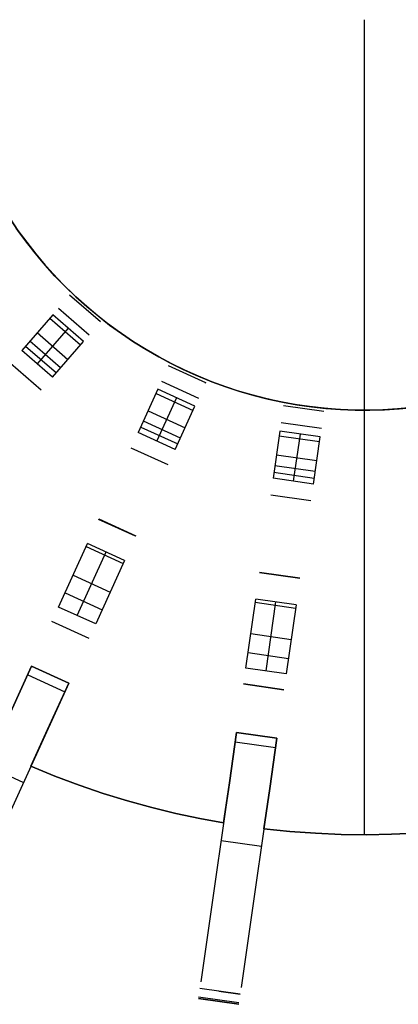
# Model space of a CAD drawing. Header units: millimetres. Extents: x 453 to 1057, y -213 to 387.
# Tile 4 of 17: x 653 to 765, y -213 to 77. Entities that reach past the tile are written whole.
import ezdxf

# ---------------------------------------------------------------- set-up
doc = ezdxf.new("R2010")
doc.units = ezdxf.units.MM

msp = doc.modelspace()

# ---------------------------------------------------------------- linework, layer by layer
at = {"extrusion": (-4e-05, 5.75113e-06, 1)}
msp.add_lwpolyline([(880.02, 87.01), (879.95, 82.68), (879.72, 78.36), (879.35, 74.05), (878.83, 69.75), (878.16, 65.48), (877.34, 61.23), (876.37, 57.01), (875.26, 52.83), (874.01, 48.69), (872.61, 44.59), (871.07, 40.55), (869.39, 36.56), (867.58, 32.63), (865.63, 28.77), (863.55, 24.98), (861.33, 21.26), (858.99, 17.62), (856.53, 14.06), (853.95, 10.59), (851.24, 7.21), (848.42, 3.93), (845.49, 0.75), (842.45, -2.33), (839.31, -5.3), (836.06, -8.17), (832.72, -10.91), (829.28, -13.54), (825.76, -16.05), (822.15, -18.44), (818.46, -20.7), (814.69, -22.83), (810.85, -24.83), (806.95, -26.7), (802.98, -28.42), (798.96, -30.02), (794.88, -31.47), (790.76, -32.77), (786.59, -33.94), (782.39, -34.96), (778.15, -35.83), (773.88, -36.56), (769.59, -37.14), (765.29, -37.57), (760.97, -37.85), (756.65, -37.98), (752.32, -37.96), (748, -37.79), (743.68, -37.48), (739.38, -37.01), (735.1, -36.39), (730.84, -35.63), (726.61, -34.72), (722.41, -33.66), (718.25, -32.46), (714.14, -31.12), (710.08, -29.63), (706.07, -28.01), (702.11, -26.24), (698.23, -24.34), (694.41, -22.31), (690.66, -20.15), (686.99, -17.86), (683.4, -15.44), (679.9, -12.9), (676.48, -10.24), (673.17, -7.46), (669.95, -4.57), (666.83, -1.57), (663.81, 1.53), (660.91, 4.74), (658.12, 8.05), (655.44, 11.45), (652.89, 14.94), (650.46, 18.52), (648.15, 22.18), (645.97, 25.92), (643.92, 29.73), (642, 33.61), (640.22, 37.55), (638.58, 41.56), (637.08, 45.61), (635.71, 49.72), (634.5, 53.87), (633.42, 58.06), (632.49, 62.29), (631.71, 66.55), (631.08, 70.83), (630.59, 75.13), (630.25, 79.44), (630.07, 83.76), (630.03, 88.09), (630.14, 92.42), (630.4, 96.73), (630.81, 101.04), (631.37, 105.33), (632.08, 109.6), (632.94, 113.84), (633.94, 118.05), (635.09, 122.22)], dxfattribs=at)
at = {"extrusion": (4e-05, -5.75113e-06, 1)}
msp.add_lwpolyline([(635.1, 122.22), (633.95, 118.05), (632.95, 113.84), (632.1, 109.6), (631.39, 105.33), (630.83, 101.04), (630.42, 96.73), (630.15, 92.41), (630.04, 88.09), (630.08, 83.76), (630.27, 79.44), (630.6, 75.12), (631.09, 70.82), (631.72, 66.54), (632.5, 62.29), (633.43, 58.06), (634.51, 53.87), (635.73, 49.72), (637.09, 45.61), (638.59, 41.55), (640.24, 37.55), (642.02, 33.61), (643.93, 29.73), (645.98, 25.92), (648.16, 22.18), (650.47, 18.52), (652.9, 14.94), (655.46, 11.45), (658.13, 8.05), (660.92, 4.74), (663.83, 1.53), (666.84, -1.57), (669.96, -4.57), (673.18, -7.46), (676.5, -10.24), (679.91, -12.9), (683.41, -15.44), (687, -17.86), (690.67, -20.15), (694.42, -22.31), (698.24, -24.35), (702.13, -26.24), (706.08, -28.01), (710.09, -29.63), (714.15, -31.12), (718.27, -32.46), (722.42, -33.66), (726.62, -34.72), (730.85, -35.63), (735.11, -36.4), (739.39, -37.01), (743.69, -37.48), (748.01, -37.8), (752.33, -37.96), (756.66, -37.98), (760.98, -37.85), (765.3, -37.57), (769.61, -37.14), (773.9, -36.56), (778.16, -35.84), (782.4, -34.96), (786.6, -33.94), (790.77, -32.78), (794.9, -31.47), (798.97, -30.02), (803, -28.43), (806.96, -26.7), (810.87, -24.83), (814.71, -22.83), (818.47, -20.7), (822.16, -18.44), (825.77, -16.06), (829.3, -13.55), (832.73, -10.92), (836.07, -8.17), (839.32, -5.31), (842.46, -2.33), (845.5, 0.75), (848.43, 3.93), (851.25, 7.21), (853.96, 10.59), (856.54, 14.06), (859.01, 17.62), (861.35, 21.26), (863.56, 24.98), (865.64, 28.77), (867.59, 32.63), (869.41, 36.56), (871.08, 40.55), (872.62, 44.59), (874.02, 48.69), (875.27, 52.83), (876.38, 57.01), (877.35, 61.23), (878.17, 65.48), (878.84, 69.75), (879.36, 74.05), (879.74, 78.36), (879.96, 82.68), (880.04, 87.01)], dxfattribs=at)
for points in [[(755.03, -162.99), (755.03, 77.01)], [(755.03, -162.99), (755.03, 77.01)], [(769.1, -37.2), (764.78, -37.61), (760.45, -37.88), (756.11, -37.99), (751.78, -37.95), (747.44, -37.76), (743.12, -37.42), (738.8, -36.94), (734.51, -36.3), (730.24, -35.51), (726.01, -34.58), (721.81, -33.5), (717.64, -32.27), (713.53, -30.9), (709.46, -29.39), (705.45, -27.74), (701.49, -25.95), (697.61, -24.02), (693.79, -21.96), (690.04, -19.77), (686.37, -17.45), (682.79, -15.01), (679.29, -12.44), (675.89, -9.75), (672.58, -6.94), (669.37, -4.02), (666.26, -1), (663.26, 2.14), (660.37, 5.37), (657.59, 8.71), (654.93, 12.14), (652.39, 15.66)], [(677.18, -12), (668.11, -4.14)], [(668.11, -4.14), (668.37, -4.37)], [(664.86, -7.89), (673.93, -15.75)], [(663.16, -9.86), (653.99, -20.44)], [(662.25, -10.9), (671.32, -18.76)], [(672.22, -17.72), (663.16, -9.86)], [(667.69, -13.79), (658.52, -24.37)], [(658.57, -15.15), (667.64, -23.01)], [(655.15, -19.1), (664.22, -26.96)], [(655.15, -19.1), (664.22, -26.96)], [(665.46, -25.52), (656.4, -17.66)], [(663.06, -28.3), (672.22, -17.72)], [(663.06, -28.3), (653.99, -20.44)], [(659.76, -32.1), (650.69, -24.25)], [(708.23, -29.92), (697.31, -24.94)], [(694.17, -31.82), (688.35, -44.56)], [(705.08, -36.8), (694.17, -31.82)], [(695.25, -29.45), (706.16, -34.44)], [(708.03, -29.83), (708.23, -29.92)], [(693.59, -33.07), (704.51, -38.06)], [(699.63, -34.31), (693.81, -47.05)], [(699.27, -49.54), (705.08, -36.8)], [(743.06, -38.37), (731.19, -36.67)], [(691.26, -38.19), (702.17, -43.17)], [(755.03, -162.99), (755.03, -37.99)], [(755.03, -162.99), (755.03, -37.99)], [(689.09, -42.94), (700, -47.93)], [(700.8, -46.19), (689.88, -41.21)], [(730.48, -41.58), (742.36, -43.28)], [(699.27, -49.54), (688.35, -44.56)], [(730.11, -44.15), (728.12, -58.01)], [(729.91, -45.52), (741.79, -47.23)], [(741.99, -45.86), (730.11, -44.15)], [(736.05, -45.01), (734.06, -58.87)], [(740, -59.72), (741.99, -45.86)], [(697.17, -54.12), (686.26, -49.14)], [(729.11, -51.08), (740.99, -52.79)], [(740.52, -56.08), (728.64, -54.37)], [(728.37, -56.26), (740.25, -57.97)], [(740, -59.72), (728.12, -58.01)], [(739.28, -64.7), (727.4, -63)], [(687.59, -75.11), (676.68, -70.12)], [(676.75, -69.96), (687.66, -74.95)], [(664.89, -95.94), (673.42, -77.24)], [(673.01, -78.15), (683.93, -83.13)], [(684.34, -82.22), (673.42, -77.24)], [(670.34, -98.43), (678.88, -79.73)], [(684.34, -82.22), (675.8, -100.92)], [(669.16, -86.59), (680.07, -91.57)], [(736, -87.54), (724.12, -85.83)], [(724.14, -85.66), (736.02, -87.37)], [(666.81, -91.73), (677.72, -96.72)], [(720.08, -113.92), (723, -93.58)], [(722.86, -94.56), (734.74, -96.27)], [(734.88, -95.28), (723, -93.58)], [(726.02, -114.78), (728.94, -94.43)], [(734.88, -95.28), (731.96, -115.63)], [(675.8, -100.92), (664.89, -95.94)], [(673.84, -105.22), (662.92, -100.24)], [(721.54, -103.75), (733.42, -105.46)], [(720.74, -109.35), (732.61, -111.06)], [(656.93, -113.35), (626.13, -180.81)], [(650.7, -126.99), (656.93, -113.35)], [(656.93, -113.35), (650.7, -126.99)], [(650.7, -126.99), (656.93, -113.35)], [(656.93, -113.35), (650.7, -126.99)], [(655.77, -115.89), (666.69, -120.88)], [(667.85, -118.33), (656.93, -113.35)], [(667.85, -118.33), (656.93, -113.35)], [(667.85, -118.33), (656.93, -113.35)], [(667.85, -118.33), (656.93, -113.35)], [(667.85, -118.33), (656.93, -113.35)], [(667.85, -118.33), (656.93, -113.35)], [(656.93, -113.35), (667.85, -118.33)], [(656.93, -113.35), (667.85, -118.33)], [(656.93, -113.35), (667.85, -118.33)], [(731.96, -115.63), (720.08, -113.92)], [(667.85, -118.33), (637.04, -185.79)], [(667.85, -118.33), (661.62, -131.98)], [(661.62, -131.98), (667.85, -118.33)], [(667.85, -118.33), (661.62, -131.98)], [(661.62, -131.98), (667.85, -118.33)], [(731.28, -120.31), (719.41, -118.6)], [(719.41, -118.6), (731.28, -120.31)], [(661.62, -131.98), (656.66, -142.83)], [(656.66, -142.83), (661.62, -131.98)], [(661.62, -131.98), (656.66, -142.83)], [(656.66, -142.83), (661.62, -131.98)], [(717.35, -132.87), (706.8, -206.28)], [(715.22, -147.72), (717.35, -132.87)], [(717.35, -132.87), (715.22, -147.72)], [(715.22, -147.72), (717.35, -132.87)], [(717.35, -132.87), (715.22, -147.72)], [(729.23, -134.58), (717.35, -132.87)], [(729.23, -134.58), (717.35, -132.87)], [(729.23, -134.58), (717.35, -132.87)], [(729.23, -134.58), (717.35, -132.87)], [(729.23, -134.58), (717.35, -132.87)], [(729.23, -134.58), (717.35, -132.87)], [(717.35, -132.87), (729.23, -134.58)], [(717.35, -132.87), (729.23, -134.58)], [(717.35, -132.87), (729.23, -134.58)], [(716.96, -135.64), (728.83, -137.35)], [(729.23, -134.58), (718.68, -207.98)], [(729.23, -134.58), (727.1, -149.42)], [(727.1, -149.42), (729.23, -134.58)], [(729.23, -134.58), (727.1, -149.42)], [(727.1, -149.42), (729.23, -134.58)], [(643.58, -142.6), (654.49, -147.58)], [(656.66, -142.83), (663.77, -145.74), (670.9, -148.41), (678.04, -150.84), (685.18, -153.04), (692.31, -155), (699.41, -156.73), (706.49, -158.23), (713.52, -159.52)], [(656.66, -142.83), (663.77, -145.74), (670.9, -148.41), (678.04, -150.84), (685.18, -153.04), (692.31, -155), (699.41, -156.73), (706.49, -158.23), (713.52, -159.52)], [(713.52, -159.52), (706.49, -158.23), (699.41, -156.73), (692.31, -155), (685.18, -153.04), (678.04, -150.84), (670.9, -148.41), (663.77, -145.74), (656.66, -142.83)], [(656.66, -142.83), (663.77, -145.74), (670.9, -148.41), (678.04, -150.84), (685.18, -153.04), (692.31, -155), (699.41, -156.73), (706.49, -158.23), (713.52, -159.52)], [(713.52, -159.52), (706.49, -158.23), (699.41, -156.73), (692.31, -155), (685.18, -153.04), (678.04, -150.84), (670.9, -148.41), (663.77, -145.74), (656.66, -142.83)], [(713.52, -159.52), (706.49, -158.23), (699.41, -156.73), (692.31, -155), (685.18, -153.04), (678.04, -150.84), (670.9, -148.41), (663.77, -145.74), (656.66, -142.83)], [(713.52, -159.52), (715.22, -147.72)], [(715.22, -147.72), (713.52, -159.52)], [(713.52, -159.52), (715.22, -147.72)], [(715.22, -147.72), (713.52, -159.52)], [(727.1, -149.42), (725.4, -161.23)], [(725.4, -161.23), (727.1, -149.42)], [(727.1, -149.42), (725.4, -161.23)], [(725.4, -161.23), (727.1, -149.42)], [(725.4, -161.23), (733.04, -162.02), (740.64, -162.58), (748.17, -162.9), (755.64, -162.99), (763.03, -162.86), (770.34, -162.52), (777.55, -161.98), (784.66, -161.23)], [(725.4, -161.23), (733.04, -162.02), (740.64, -162.58), (748.17, -162.9), (755.64, -162.99), (763.03, -162.86), (770.34, -162.52), (777.55, -161.98), (784.66, -161.23)], [(784.66, -161.23), (777.55, -161.98), (770.34, -162.52), (763.03, -162.86), (755.64, -162.99), (748.17, -162.9), (740.64, -162.58), (733.04, -162.02), (725.4, -161.23)], [(725.4, -161.23), (733.04, -162.02), (740.64, -162.58), (748.17, -162.9), (755.64, -162.99), (763.03, -162.86), (770.34, -162.52), (777.55, -161.98), (784.66, -161.23)], [(784.66, -161.23), (777.55, -161.98), (770.34, -162.52), (763.03, -162.86), (755.64, -162.99), (748.17, -162.9), (740.64, -162.58), (733.04, -162.02), (725.4, -161.23)], [(784.66, -161.23), (777.55, -161.98), (770.34, -162.52), (763.03, -162.86), (755.64, -162.99), (748.17, -162.9), (740.64, -162.58), (733.04, -162.02), (725.4, -161.23)], [(712.78, -164.7), (724.66, -166.4)], [(718.39, -209.99), (706.51, -208.28)], [(717.97, -212.93), (706.09, -211.22)], [(717.97, -212.93), (706.09, -211.22)], [(706.09, -211.22), (717.97, -212.93)], [(706.09, -211.22), (717.97, -212.93)], [(718.03, -212.5), (706.15, -210.79)], [(712.09, -209.09), (718.39, -209.99)]]:
    msp.add_lwpolyline(points)
at = {"extrusion": (1, 0, 0)}
for points in [[(77.01, -241.99), (77.01, -254.01)], [(-37.99, -159.99), (-37.99, -172.01)], [(-104.54, -51.1), (-104.54, -133.31)], [(-104.54, -333.58), (-104.54, -504.14)], [(-109.52, -51.1), (-109.52, -133.31)], [(-109.52, -333.58), (-109.52, -504.14)], [(-113.35, -160), (-113.35, -143)], [(-113.35, -242), (-113.35, -172)], [(-113.35, -288), (-113.35, -254)], [(-115.84, -160), (-115.84, -143)], [(-115.84, -242), (-115.84, -172)], [(-115.84, -288), (-115.84, -254)], [(-118.33, -143), (-118.33, -160)], [(-118.33, -172), (-118.33, -242)], [(-118.33, -254), (-118.33, -288)], [(-123.28, -51.1), (-123.28, -133.31)], [(-123.28, -333.58), (-123.28, -504.14)], [(-124.99, -51.1), (-124.99, -133.31)], [(-124.99, -333.58), (-124.99, -504.14)], [(-132.87, -160), (-132.87, -143)], [(-132.87, -242), (-132.87, -172)], [(-132.87, -288), (-132.87, -254)], [(-133.72, -160), (-133.72, -143)], [(-133.72, -242), (-133.72, -172)], [(-133.72, -288), (-133.72, -254)], [(-134.58, -143), (-134.58, -160)], [(-134.58, -172), (-134.58, -242)], [(-134.58, -254), (-134.58, -288)], [(-142.83, -160), (-142.83, -172)], [(-142.83, -242), (-142.83, -254)], [(-159.52, -160), (-159.52, -172)], [(-159.52, -242), (-159.52, -254)], [(-161.23, -160), (-161.23, -172)], [(-161.23, -242), (-161.23, -254)], [(-211.22, -126.86), (-211.22, -244.77)], [(-212.07, -126.86), (-212.07, -244.77)], [(-212.93, -244.77), (-212.93, -126.86)]]:
    msp.add_lwpolyline(points, dxfattribs=at)
at = {"extrusion": (0.977008, -0.053692, -0.20633)}
for points in [[(18.38, 74.23), (32.52, 127.31)], [(14.71, 75.21), (28.85, 128.29)], [(25.18, 129.27), (11.04, 76.18)]]:
    msp.add_lwpolyline(points, dxfattribs=at)
at = {"extrusion": (0.75575, -0.654861, 1.42005e-14)}
msp.add_lwpolyline([(434.39, -10.6), (434.47, -10.34), (434.55, -10.08), (434.62, -9.81), (434.67, -9.54), (434.72, -9.26), (434.76, -8.99), (434.79, -8.71), (434.81, -8.44), (434.82, -8.16), (434.82, -7.89), (434.81, -7.61), (434.8, -7.33), (434.77, -7.06), (434.73, -6.78), (434.68, -6.51), (434.63, -6.24), (434.56, -5.97), (434.49, -5.7), (434.4, -5.44), (434.31, -5.18), (434.21, -4.92), (434.1, -4.67), (433.98, -4.42), (433.85, -4.17), (433.71, -3.93), (433.57, -3.7), (433.42, -3.47), (433.25, -3.24), (433.09, -3.02), (432.91, -2.81), (432.73, -2.6), (432.54, -2.4), (432.34, -2.21), (432.14, -2.02), (431.93, -1.84), (431.71, -1.67), (431.49, -1.5), (431.26, -1.34), (431.03, -1.19), (430.79, -1.05), (430.55, -0.92), (430.3, -0.8), (430.05, -0.68), (429.79, -0.57), (429.54, -0.47), (429.27, -0.38), (429.01, -0.3), (428.74, -0.23), (428.47, -0.17), (428.2, -0.12), (427.93, -0.08), (427.65, -0.04), (427.38, -0.02), (427.1, 0), (426.82, 0)], dxfattribs=at)
at = {"extrusion": (0.75575, -0.654861, -6.26946e-15)}
msp.add_lwpolyline([(434.39, -10.6), (434.47, -10.34), (434.55, -10.08), (434.62, -9.81), (434.67, -9.54), (434.72, -9.26), (434.76, -8.99), (434.79, -8.71), (434.81, -8.44), (434.82, -8.16), (434.82, -7.89), (434.81, -7.61), (434.8, -7.33), (434.77, -7.06), (434.73, -6.78), (434.68, -6.51), (434.63, -6.24), (434.56, -5.97), (434.49, -5.7), (434.4, -5.44), (434.31, -5.18), (434.21, -4.92), (434.1, -4.67), (433.98, -4.42), (433.85, -4.17), (433.71, -3.93), (433.57, -3.7), (433.42, -3.47), (433.25, -3.24), (433.09, -3.02), (432.91, -2.81), (432.73, -2.6), (432.54, -2.4), (432.34, -2.21), (432.14, -2.02), (431.93, -1.84), (431.71, -1.67), (431.49, -1.5), (431.26, -1.34), (431.03, -1.19), (430.79, -1.05), (430.55, -0.92), (430.3, -0.8), (430.05, -0.68), (429.79, -0.57), (429.54, -0.47), (429.27, -0.38), (429.01, -0.3), (428.74, -0.23), (428.47, -0.17), (428.2, -0.12), (427.93, -0.08), (427.65, -0.04), (427.38, -0.02), (427.1, 0), (426.82, 0)], dxfattribs=at)
at = {"extrusion": (0.75575, -0.654861, -8.13449e-15)}
msp.add_lwpolyline([(426.82, 0), (427.1, 0), (427.38, -0.02), (427.65, -0.04), (427.93, -0.08), (428.2, -0.12), (428.47, -0.17), (428.74, -0.23), (429.01, -0.3), (429.27, -0.38), (429.54, -0.47), (429.79, -0.57), (430.05, -0.68), (430.3, -0.8), (430.55, -0.92), (430.79, -1.05), (431.03, -1.19), (431.26, -1.34), (431.49, -1.5), (431.71, -1.67), (431.93, -1.84), (432.14, -2.02), (432.34, -2.21), (432.54, -2.4), (432.73, -2.6), (432.91, -2.81), (433.09, -3.02), (433.25, -3.24), (433.42, -3.47), (433.57, -3.7), (433.71, -3.93), (433.85, -4.17), (433.98, -4.42), (434.1, -4.67), (434.21, -4.92), (434.31, -5.18), (434.4, -5.44), (434.49, -5.7), (434.56, -5.97), (434.63, -6.24), (434.68, -6.51), (434.73, -6.78), (434.77, -7.06), (434.8, -7.33), (434.81, -7.61), (434.82, -7.89), (434.82, -8.16), (434.81, -8.44), (434.79, -8.71), (434.76, -8.99), (434.72, -9.26), (434.67, -9.54), (434.62, -9.81), (434.55, -10.08), (434.47, -10.34), (434.39, -10.6)], dxfattribs=at)
at = {"extrusion": (0.886329, -0.279191, -0.369423)}
for points in [[(107.6, 88.71), (178.62, 172)], [(105.21, 90.75), (176.23, 174.04)], [(173.85, 176.07), (102.83, 92.78)]]:
    msp.add_lwpolyline(points, dxfattribs=at)
at = {"extrusion": (0.75575, -0.654861, 1.29487e-13)}
msp.add_lwpolyline([(414.59, -65.6), (414.77, -65.41), (414.95, -65.22), (415.12, -65.03), (415.28, -64.82), (415.43, -64.61), (415.58, -64.4), (415.72, -64.18), (415.86, -63.96), (415.98, -63.74), (416.1, -63.51), (416.21, -63.27), (416.32, -63.03), (416.41, -62.79), (416.5, -62.55)], dxfattribs=at)
at = {"extrusion": (0.75575, -0.654861, 1.79659e-14)}
msp.add_lwpolyline([(412.82, 0), (412.55, 0), (412.28, -0.02), (412.01, -0.04), (411.74, -0.07), (411.47, -0.12), (411.2, -0.17), (410.93, -0.23), (410.67, -0.29), (410.41, -0.37), (410.15, -0.46), (409.9, -0.55), (409.64, -0.66), (409.4, -0.77), (409.15, -0.89), (408.91, -1.02), (408.68, -1.16), (408.45, -1.3), (408.22, -1.45), (408, -1.62), (407.79, -1.78)], dxfattribs=at)
at = {"extrusion": (0.75575, -0.654861, 9.41778e-14)}
msp.add_lwpolyline([(414.59, -65.6), (414.77, -65.41), (414.95, -65.22), (415.12, -65.03), (415.28, -64.82), (415.43, -64.61), (415.58, -64.4), (415.72, -64.18), (415.86, -63.96), (415.98, -63.74), (416.1, -63.51), (416.21, -63.27), (416.32, -63.03), (416.41, -62.79), (416.5, -62.55)], dxfattribs=at)
at = {"extrusion": (0.75575, -0.654861, 1.02374e-13)}
msp.add_lwpolyline([(412.82, 0), (412.55, 0), (412.28, -0.02), (412.01, -0.04), (411.74, -0.07), (411.47, -0.12), (411.2, -0.17), (410.93, -0.23), (410.67, -0.29), (410.41, -0.37), (410.15, -0.46), (409.9, -0.55), (409.64, -0.66), (409.4, -0.77), (409.15, -0.89), (408.91, -1.02), (408.68, -1.16), (408.45, -1.3), (408.22, -1.45), (408, -1.62), (407.79, -1.78)], dxfattribs=at)
at = {"extrusion": (0.75575, -0.654861, -1.61406e-13)}
msp.add_lwpolyline([(414.59, -65.6), (414.77, -65.41), (414.95, -65.22), (415.12, -65.03), (415.28, -64.82), (415.43, -64.61), (415.58, -64.4), (415.72, -64.18), (415.86, -63.96), (415.98, -63.74), (416.1, -63.51), (416.21, -63.27), (416.32, -63.03), (416.41, -62.79), (416.5, -62.55)], dxfattribs=at)
at = {"extrusion": (0.990812, -0.040424, -0.129063)}
for points in [[(-13.05, 27.16), (3.51, 79.54)], [(-15.32, 27.87), (1.24, 80.25)], [(-1.03, 80.97), (-17.59, 28.59)]]:
    msp.add_lwpolyline(points, dxfattribs=at)
at = {"extrusion": (0.909632, -0.415415, 1.17995e-14)}
msp.add_lwpolyline([(266.99, -10.6), (267.07, -10.34), (267.15, -10.08), (267.22, -9.81), (267.27, -9.54), (267.32, -9.26), (267.36, -8.99), (267.39, -8.71), (267.41, -8.44), (267.42, -8.16), (267.42, -7.89), (267.41, -7.61), (267.4, -7.33), (267.37, -7.06), (267.33, -6.78), (267.28, -6.51), (267.23, -6.24), (267.16, -5.97), (267.09, -5.7), (267, -5.44), (266.91, -5.18), (266.81, -4.92), (266.7, -4.67), (266.58, -4.42), (266.45, -4.17), (266.31, -3.93), (266.17, -3.7), (266.02, -3.47), (265.85, -3.24), (265.69, -3.02), (265.51, -2.81), (265.33, -2.6), (265.14, -2.4), (264.94, -2.21), (264.74, -2.02), (264.53, -1.84), (264.31, -1.67), (264.09, -1.5), (263.86, -1.34), (263.63, -1.19), (263.39, -1.05), (263.15, -0.92), (262.9, -0.8), (262.65, -0.68), (262.39, -0.57), (262.14, -0.47), (261.87, -0.38), (261.61, -0.3), (261.34, -0.23), (261.07, -0.17), (260.8, -0.12), (260.53, -0.08), (260.25, -0.04), (259.98, -0.02), (259.7, 0), (259.42, 0)], dxfattribs=at)
at = {"extrusion": (0.860812, -0.347235, -0.372062)}
for points in [[(218.98, 228.35), (80.15, 100.29)], [(78.2, 102.41), (217.04, 230.46)]]:
    msp.add_lwpolyline(points, dxfattribs=at)
at = {"extrusion": (0.75575, -0.654861, 1.36856e-14)}
msp.add_lwpolyline([(407.79, -1.78), (408, -1.62), (408.22, -1.45), (408.45, -1.3), (408.68, -1.16), (408.91, -1.02), (409.15, -0.89), (409.4, -0.77), (409.64, -0.66), (409.9, -0.55), (410.15, -0.46), (410.41, -0.37), (410.67, -0.29), (410.93, -0.23), (411.2, -0.17), (411.47, -0.12), (411.74, -0.07), (412.01, -0.04), (412.28, -0.02), (412.55, 0), (412.82, 0)], dxfattribs=at)
at = {"extrusion": (0.909632, -0.415415, -1.34068e-16)}
msp.add_lwpolyline([(266.99, -10.6), (267.07, -10.34), (267.15, -10.08), (267.22, -9.81), (267.27, -9.54), (267.32, -9.26), (267.36, -8.99), (267.39, -8.71), (267.41, -8.44), (267.42, -8.16), (267.42, -7.89), (267.41, -7.61), (267.4, -7.33), (267.37, -7.06), (267.33, -6.78), (267.28, -6.51), (267.23, -6.24), (267.16, -5.97), (267.09, -5.7), (267, -5.44), (266.91, -5.18), (266.81, -4.92), (266.7, -4.67), (266.58, -4.42), (266.45, -4.17), (266.31, -3.93), (266.17, -3.7), (266.02, -3.47), (265.85, -3.24), (265.69, -3.02), (265.51, -2.81), (265.33, -2.6), (265.14, -2.4), (264.94, -2.21), (264.74, -2.02), (264.53, -1.84), (264.31, -1.67), (264.09, -1.5), (263.86, -1.34), (263.63, -1.19), (263.39, -1.05), (263.15, -0.92), (262.9, -0.8), (262.65, -0.68), (262.39, -0.57), (262.14, -0.47), (261.87, -0.38), (261.61, -0.3), (261.34, -0.23), (261.07, -0.17), (260.8, -0.12), (260.53, -0.08), (260.25, -0.04), (259.98, -0.02), (259.7, 0), (259.42, 0)], dxfattribs=at)
at = {"extrusion": (0.909632, -0.415415, 5.22586e-15)}
msp.add_lwpolyline([(259.42, 0), (259.7, 0), (259.98, -0.02), (260.25, -0.04), (260.53, -0.08), (260.8, -0.12), (261.07, -0.17), (261.34, -0.23), (261.61, -0.3), (261.87, -0.38), (262.14, -0.47), (262.39, -0.57), (262.65, -0.68), (262.9, -0.8), (263.15, -0.92), (263.39, -1.05), (263.63, -1.19), (263.86, -1.34), (264.09, -1.5), (264.31, -1.67), (264.53, -1.84), (264.74, -2.02), (264.94, -2.21), (265.14, -2.4), (265.33, -2.6), (265.51, -2.81), (265.69, -3.02), (265.85, -3.24), (266.02, -3.47), (266.17, -3.7), (266.31, -3.93), (266.45, -4.17), (266.58, -4.42), (266.7, -4.67), (266.81, -4.92), (266.91, -5.18), (267, -5.44), (267.09, -5.7), (267.16, -5.97), (267.23, -6.24), (267.28, -6.51), (267.33, -6.78), (267.37, -7.06), (267.4, -7.33), (267.41, -7.61), (267.42, -7.89), (267.42, -8.16), (267.41, -8.44), (267.39, -8.71), (267.36, -8.99), (267.32, -9.26), (267.27, -9.54), (267.22, -9.81), (267.15, -10.08), (267.07, -10.34), (266.99, -10.6)], dxfattribs=at)
at = {"extrusion": (0.998926, -0.014947, -0.043856)}
for points in [[(-43.46, -30.5), (-25.72, 21.49)], [(-44.23, -30.24), (-26.49, 21.75)], [(-27.25, 22.02), (-44.99, -29.98)]]:
    msp.add_lwpolyline(points, dxfattribs=at)
at = {"extrusion": (0.989821, -0.142315, 4.93226e-14)}
msp.add_lwpolyline([(67.77, -10.6), (67.85, -10.34), (67.93, -10.08), (67.99, -9.81), (68.05, -9.54), (68.1, -9.26), (68.14, -8.99), (68.17, -8.71), (68.19, -8.44), (68.2, -8.16), (68.2, -7.89), (68.19, -7.61), (68.17, -7.33), (68.15, -7.06), (68.11, -6.78), (68.06, -6.51), (68.01, -6.24), (67.94, -5.97), (67.87, -5.7), (67.78, -5.44), (67.69, -5.18), (67.59, -4.92), (67.48, -4.67), (67.36, -4.42), (67.23, -4.17), (67.09, -3.93), (66.95, -3.7), (66.79, -3.47), (66.63, -3.24), (66.46, -3.02), (66.29, -2.81), (66.11, -2.6), (65.92, -2.4), (65.72, -2.21), (65.51, -2.02), (65.3, -1.84), (65.09, -1.67), (64.87, -1.5), (64.64, -1.34), (64.41, -1.19), (64.17, -1.05), (63.93, -0.92), (63.68, -0.8), (63.43, -0.68), (63.17, -0.57), (62.91, -0.47), (62.65, -0.38), (62.39, -0.3), (62.12, -0.23), (61.85, -0.17), (61.58, -0.12), (61.3, -0.08), (61.03, -0.04), (60.75, -0.02), (60.48, 0), (60.2, 0)], dxfattribs=at)
at = {"extrusion": (0.989821, -0.142315, -6.67097e-16)}
msp.add_lwpolyline([(67.77, -10.6), (67.85, -10.34), (67.93, -10.08), (67.99, -9.81), (68.05, -9.54), (68.1, -9.26), (68.14, -8.99), (68.17, -8.71), (68.19, -8.44), (68.2, -8.16), (68.2, -7.89), (68.19, -7.61), (68.17, -7.33), (68.15, -7.06), (68.11, -6.78), (68.06, -6.51), (68.01, -6.24), (67.94, -5.97), (67.87, -5.7), (67.78, -5.44), (67.69, -5.18), (67.59, -4.92), (67.48, -4.67), (67.36, -4.42), (67.23, -4.17), (67.09, -3.93), (66.95, -3.7), (66.79, -3.47), (66.63, -3.24), (66.46, -3.02), (66.29, -2.81), (66.11, -2.6), (65.92, -2.4), (65.72, -2.21), (65.51, -2.02), (65.3, -1.84), (65.09, -1.67), (64.87, -1.5), (64.64, -1.34), (64.41, -1.19), (64.17, -1.05), (63.93, -0.92), (63.68, -0.8), (63.43, -0.68), (63.17, -0.57), (62.91, -0.47), (62.65, -0.38), (62.39, -0.3), (62.12, -0.23), (61.85, -0.17), (61.58, -0.12), (61.3, -0.08), (61.03, -0.04), (60.75, -0.02), (60.48, 0), (60.2, 0)], dxfattribs=at)
at = {"extrusion": (0.989821, -0.142315, 1.18841e-14)}
msp.add_lwpolyline([(60.2, 0), (60.48, 0), (60.75, -0.02), (61.03, -0.04), (61.3, -0.08), (61.58, -0.12), (61.85, -0.17), (62.12, -0.23), (62.39, -0.3), (62.65, -0.38), (62.91, -0.47), (63.17, -0.57), (63.43, -0.68), (63.68, -0.8), (63.93, -0.92), (64.17, -1.05), (64.41, -1.19), (64.64, -1.34), (64.87, -1.5), (65.09, -1.67), (65.3, -1.84), (65.51, -2.02), (65.72, -2.21), (65.92, -2.4), (66.11, -2.6), (66.29, -2.81), (66.46, -3.02), (66.63, -3.24), (66.79, -3.47), (66.95, -3.7), (67.09, -3.93), (67.23, -4.17), (67.36, -4.42), (67.48, -4.67), (67.59, -4.92), (67.69, -5.18), (67.78, -5.44), (67.87, -5.7), (67.94, -5.97), (68.01, -6.24), (68.06, -6.51), (68.11, -6.78), (68.15, -7.06), (68.17, -7.33), (68.19, -7.61), (68.2, -7.89), (68.2, -8.16), (68.19, -8.44), (68.17, -8.71), (68.14, -8.99), (68.1, -9.26), (68.05, -9.54), (67.99, -9.81), (67.93, -10.08), (67.85, -10.34), (67.77, -10.6)], dxfattribs=at)
at = {"extrusion": (0.955885, -0.197657, -0.217294)}
for points in [[(22.03, 5.19), (97.48, 84.49)], [(20.69, 6.47), (96.15, 85.76)], [(94.81, 87.03), (19.35, 7.74)]]:
    msp.add_lwpolyline(points, dxfattribs=at)
at = {"extrusion": (0.909632, -0.415415, -6.60988e-14)}
msp.add_lwpolyline([(247.19, -65.6), (247.37, -65.41), (247.55, -65.22), (247.72, -65.03), (247.88, -64.82), (248.03, -64.61), (248.18, -64.4), (248.32, -64.18), (248.46, -63.96), (248.58, -63.74), (248.7, -63.51), (248.81, -63.27), (248.92, -63.03), (249.01, -62.79), (249.1, -62.55)], dxfattribs=at)
at = {"extrusion": (0.909632, -0.415415, 1.5909e-13)}
msp.add_lwpolyline([(245.42, 0), (245.15, 0), (244.88, -0.02), (244.61, -0.04), (244.34, -0.07), (244.07, -0.12), (243.8, -0.17), (243.53, -0.23), (243.27, -0.29), (243.01, -0.37), (242.75, -0.46), (242.5, -0.55), (242.24, -0.66), (242, -0.77), (241.75, -0.89), (241.51, -1.02), (241.28, -1.16), (241.05, -1.3), (240.82, -1.45), (240.6, -1.62), (240.39, -1.78)], dxfattribs=at)
at = {"extrusion": (0.909632, -0.415415, -7.29888e-14)}
msp.add_lwpolyline([(247.19, -65.6), (247.37, -65.41), (247.55, -65.22), (247.72, -65.03), (247.88, -64.82), (248.03, -64.61), (248.18, -64.4), (248.32, -64.18), (248.46, -63.96), (248.58, -63.74), (248.7, -63.51), (248.81, -63.27), (248.92, -63.03), (249.01, -62.79), (249.1, -62.55)], dxfattribs=at)
at = {"extrusion": (0.909632, -0.415415, 8.13764e-14)}
msp.add_lwpolyline([(247.19, -65.6), (247.37, -65.41), (247.55, -65.22), (247.72, -65.03), (247.88, -64.82), (248.03, -64.61), (248.18, -64.4), (248.32, -64.18), (248.46, -63.96), (248.58, -63.74), (248.7, -63.51), (248.81, -63.27), (248.92, -63.03), (249.01, -62.79), (249.1, -62.55)], dxfattribs=at)
at = {"extrusion": (0.946454, -0.241131, -0.214663)}
for points in [[(121.81, 143.62), (-22.63, 21.92)], [(120.75, 144.88), (-23.69, 23.18)], [(-24.76, 24.45), (119.68, 146.15)]]:
    msp.add_lwpolyline(points, dxfattribs=at)
at = {"extrusion": (0.909632, -0.415415, -2.72386e-14)}
msp.add_lwpolyline([(245.42, 0), (245.15, 0), (244.88, -0.02), (244.61, -0.04), (244.34, -0.07), (244.07, -0.12), (243.8, -0.17), (243.53, -0.23), (243.27, -0.29), (243.01, -0.37), (242.75, -0.46), (242.5, -0.55), (242.24, -0.66), (242, -0.77), (241.75, -0.89), (241.51, -1.02), (241.28, -1.16), (241.05, -1.3), (240.82, -1.45), (240.6, -1.62), (240.39, -1.78)], dxfattribs=at)
at = {"extrusion": (0.909632, -0.415415, -6.16069e-14)}
msp.add_lwpolyline([(240.39, -1.78), (240.6, -1.62), (240.82, -1.45), (241.05, -1.3), (241.28, -1.16), (241.51, -1.02), (241.75, -0.89), (242, -0.77), (242.24, -0.66), (242.5, -0.55), (242.75, -0.46), (243.01, -0.37), (243.27, -0.29), (243.53, -0.23), (243.8, -0.17), (244.07, -0.12), (244.34, -0.07), (244.61, -0.04), (244.88, -0.02), (245.15, 0), (245.42, 0)], dxfattribs=at)
at = {"extrusion": (0.989821, -0.142315, -2.33754e-13)}
msp.add_lwpolyline([(47.97, -65.6), (48.15, -65.41), (48.33, -65.22), (48.49, -65.03), (48.66, -64.82), (48.81, -64.61), (48.96, -64.4), (49.1, -64.18), (49.23, -63.96), (49.36, -63.74), (49.48, -63.51), (49.59, -63.27), (49.69, -63.03), (49.79, -62.79), (49.88, -62.55)], dxfattribs=at)
at = {"extrusion": (0.994924, -0.070793, -0.07152)}
for points in [[(-81.62, -90.78), (-4.42, -13.19)], [(-82.05, -90.36), (-4.85, -12.76)], [(-5.28, -12.33), (-82.48, -89.93)]]:
    msp.add_lwpolyline(points, dxfattribs=at)
at = {"extrusion": (0.989821, -0.142315, 3.06412e-13)}
msp.add_lwpolyline([(47.97, -65.6), (48.15, -65.41), (48.33, -65.22), (48.49, -65.03), (48.66, -64.82), (48.81, -64.61), (48.96, -64.4), (49.1, -64.18), (49.23, -63.96), (49.36, -63.74), (49.48, -63.51), (49.59, -63.27), (49.69, -63.03), (49.79, -62.79), (49.88, -62.55)], dxfattribs=at)
at = {"extrusion": (0.989821, -0.142315, 1.36643e-13)}
msp.add_lwpolyline([(47.97, -65.6), (48.15, -65.41), (48.33, -65.22), (48.49, -65.03), (48.66, -64.82), (48.81, -64.61), (48.96, -64.4), (49.1, -64.18), (49.23, -63.96), (49.36, -63.74), (49.48, -63.51), (49.59, -63.27), (49.69, -63.03), (49.79, -62.79), (49.88, -62.55)], dxfattribs=at)
at = {"extrusion": (0.989821, -0.142315, -6.17028e-14)}
msp.add_lwpolyline([(46.2, 0), (45.93, 0), (45.66, -0.02), (45.38, -0.04), (45.11, -0.07), (44.85, -0.12), (44.58, -0.17), (44.31, -0.23), (44.05, -0.29), (43.79, -0.37), (43.53, -0.46), (43.27, -0.55), (43.02, -0.66), (42.77, -0.77), (42.53, -0.89), (42.29, -1.02), (42.06, -1.16), (41.83, -1.3), (41.6, -1.45), (41.38, -1.62), (41.17, -1.78)], dxfattribs=at)
at = {"extrusion": (0.989821, -0.142315, 1.58674e-13)}
msp.add_lwpolyline([(46.2, 0), (45.93, 0), (45.66, -0.02), (45.38, -0.04), (45.11, -0.07), (44.85, -0.12), (44.58, -0.17), (44.31, -0.23), (44.05, -0.29), (43.79, -0.37), (43.53, -0.46), (43.27, -0.55), (43.02, -0.66), (42.77, -0.77), (42.53, -0.89), (42.29, -1.02), (42.06, -1.16), (41.83, -1.3), (41.6, -1.45), (41.38, -1.62), (41.17, -1.78)], dxfattribs=at)
at = {"extrusion": (0.989821, -0.142315, -6.78775e-14)}
msp.add_lwpolyline([(41.17, -1.78), (41.38, -1.62), (41.6, -1.45), (41.83, -1.3), (42.06, -1.16), (42.29, -1.02), (42.53, -0.89), (42.77, -0.77), (43.02, -0.66), (43.27, -0.55), (43.53, -0.46), (43.79, -0.37), (44.05, -0.29), (44.31, -0.23), (44.58, -0.17), (44.85, -0.12), (45.11, -0.07), (45.38, -0.04), (45.66, -0.02), (45.93, 0), (46.2, 0)], dxfattribs=at)
at = {"extrusion": (0.993865, -0.085602, -0.070032)}
for points in [[(-0.34, 49.35), (-146.89, -69.8)], [(-0.68, 49.77), (-147.23, -69.38)], [(-147.57, -68.96), (-1.03, 50.19)]]:
    msp.add_lwpolyline(points, dxfattribs=at)
at = {"extrusion": (0.996263, -0.016396, 0.084799)}
for points in [[(-58.98, -567.2), (-102.52, -342.82)], [(-61.38, -567.67), (-104.93, -343.29)], [(-107.33, -343.75), (-63.78, -568.13)]]:
    msp.add_lwpolyline(points, dxfattribs=at)
at = {"extrusion": (0.909632, -0.415415, -1.46366e-14)}
msp.add_lwpolyline([(209.49, -521.23), (209.77, -521.23), (210.04, -521.22), (210.31, -521.19), (210.58, -521.16), (210.85, -521.12), (211.12, -521.07), (211.39, -521.01), (211.66, -520.94), (211.92, -520.86), (212.18, -520.77), (212.43, -520.67), (212.69, -520.57), (212.94, -520.45), (213.18, -520.33), (213.42, -520.2), (213.66, -520.06), (213.89, -519.92), (214.12, -519.76), (214.34, -519.6), (214.55, -519.43), (214.76, -519.25), (214.96, -519.07), (215.16, -518.88), (215.35, -518.68), (215.53, -518.48), (215.71, -518.27), (215.88, -518.05), (216.04, -517.83), (216.19, -517.6), (216.34, -517.37), (216.48, -517.14), (216.6, -516.89), (216.73, -516.65), (216.84, -516.4), (216.94, -516.15), (217.04, -515.89), (217.12, -515.63), (217.2, -515.37), (217.27, -515.1), (217.33, -514.83), (217.38, -514.57), (217.42, -514.29), (217.45, -514.02), (217.47, -513.75), (217.49, -513.48), (217.49, -513.2), (217.49, -512.93), (217.47, -512.65), (217.45, -512.38), (217.41, -512.11), (217.37, -511.84), (217.32, -511.57)], dxfattribs=at)
at = {"extrusion": (0.909632, -0.415415, -1.70526e-14)}
msp.add_lwpolyline([(209.49, -521.23), (209.77, -521.23), (210.04, -521.22), (210.31, -521.19), (210.58, -521.16), (210.85, -521.12), (211.12, -521.07), (211.39, -521.01), (211.66, -520.94), (211.92, -520.86), (212.18, -520.77), (212.43, -520.67), (212.69, -520.57), (212.94, -520.45), (213.18, -520.33), (213.42, -520.2), (213.66, -520.06), (213.89, -519.92), (214.12, -519.76), (214.34, -519.6), (214.55, -519.43), (214.76, -519.25), (214.96, -519.07), (215.16, -518.88), (215.35, -518.68), (215.53, -518.48), (215.71, -518.27), (215.88, -518.05), (216.04, -517.83), (216.19, -517.6), (216.34, -517.37), (216.48, -517.14), (216.6, -516.89), (216.73, -516.65), (216.84, -516.4), (216.94, -516.15), (217.04, -515.89), (217.12, -515.63), (217.2, -515.37), (217.27, -515.1), (217.33, -514.83), (217.38, -514.57), (217.42, -514.29), (217.45, -514.02), (217.47, -513.75), (217.49, -513.48), (217.49, -513.2), (217.49, -512.93), (217.47, -512.65), (217.45, -512.38), (217.41, -512.11), (217.37, -511.84), (217.32, -511.57)], dxfattribs=at)
at = {"extrusion": (0.909632, -0.415415, 5.49275e-15)}
msp.add_lwpolyline([(217.32, -511.57), (217.37, -511.84), (217.41, -512.11), (217.45, -512.38), (217.47, -512.65), (217.49, -512.93), (217.49, -513.2), (217.49, -513.48), (217.47, -513.75), (217.45, -514.02), (217.42, -514.29), (217.38, -514.57), (217.33, -514.83), (217.27, -515.1), (217.2, -515.37), (217.12, -515.63), (217.04, -515.89), (216.94, -516.15), (216.84, -516.4), (216.73, -516.65), (216.6, -516.89), (216.48, -517.14), (216.34, -517.37), (216.19, -517.6), (216.04, -517.83), (215.88, -518.05), (215.71, -518.27), (215.53, -518.48), (215.35, -518.68), (215.16, -518.88), (214.96, -519.07), (214.76, -519.25), (214.55, -519.43), (214.34, -519.6), (214.12, -519.76), (213.89, -519.92), (213.66, -520.06), (213.42, -520.2), (213.18, -520.33), (212.94, -520.45), (212.69, -520.57), (212.43, -520.67), (212.18, -520.77), (211.92, -520.86), (211.66, -520.94), (211.39, -521.01), (211.12, -521.07), (210.85, -521.12), (210.58, -521.16), (210.31, -521.19), (210.04, -521.22), (209.77, -521.23), (209.49, -521.23)], dxfattribs=at)
at = {"extrusion": (0.999562, -0.006092, 0.028955)}
for points in [[(-81.42, -532.34), (-128.49, -308.67)], [(-82.23, -532.51), (-129.31, -308.85)], [(-130.13, -309.02), (-83.05, -532.68)]]:
    msp.add_lwpolyline(points, dxfattribs=at)
at = {"extrusion": (0.989821, -0.142315, -5.62191e-15)}
msp.add_lwpolyline([(10.27, -521.23), (10.54, -521.23), (10.82, -521.22), (11.09, -521.19), (11.36, -521.16), (11.63, -521.12), (11.9, -521.07), (12.17, -521.01), (12.43, -520.94), (12.7, -520.86), (12.96, -520.77), (13.21, -520.67), (13.46, -520.57), (13.71, -520.45), (13.96, -520.33), (14.2, -520.2), (14.44, -520.06), (14.67, -519.92), (14.89, -519.76), (15.11, -519.6), (15.33, -519.43), (15.54, -519.25), (15.74, -519.07), (15.94, -518.88), (16.13, -518.68), (16.31, -518.48), (16.49, -518.27), (16.66, -518.05), (16.82, -517.83), (16.97, -517.6), (17.12, -517.37), (17.25, -517.14), (17.38, -516.89), (17.5, -516.65), (17.62, -516.4), (17.72, -516.15), (17.82, -515.89), (17.9, -515.63), (17.98, -515.37), (18.05, -515.1), (18.11, -514.83), (18.16, -514.57), (18.2, -514.29), (18.23, -514.02), (18.25, -513.75), (18.27, -513.48), (18.27, -513.2), (18.26, -512.93), (18.25, -512.65), (18.22, -512.38), (18.19, -512.11), (18.15, -511.84), (18.09, -511.57)], dxfattribs=at)
at = {"extrusion": (0.989821, -0.142315, 6.3752e-15)}
msp.add_lwpolyline([(10.27, -521.23), (10.54, -521.23), (10.82, -521.22), (11.09, -521.19), (11.36, -521.16), (11.63, -521.12), (11.9, -521.07), (12.17, -521.01), (12.43, -520.94), (12.7, -520.86), (12.96, -520.77), (13.21, -520.67), (13.46, -520.57), (13.71, -520.45), (13.96, -520.33), (14.2, -520.2), (14.44, -520.06), (14.67, -519.92), (14.89, -519.76), (15.11, -519.6), (15.33, -519.43), (15.54, -519.25), (15.74, -519.07), (15.94, -518.88), (16.13, -518.68), (16.31, -518.48), (16.49, -518.27), (16.66, -518.05), (16.82, -517.83), (16.97, -517.6), (17.12, -517.37), (17.25, -517.14), (17.38, -516.89), (17.5, -516.65), (17.62, -516.4), (17.72, -516.15), (17.82, -515.89), (17.9, -515.63), (17.98, -515.37), (18.05, -515.1), (18.11, -514.83), (18.16, -514.57), (18.2, -514.29), (18.23, -514.02), (18.25, -513.75), (18.27, -513.48), (18.27, -513.2), (18.26, -512.93), (18.25, -512.65), (18.22, -512.38), (18.19, -512.11), (18.15, -511.84), (18.09, -511.57)], dxfattribs=at)
at = {"extrusion": (0.989821, -0.142315, -1.55306e-15)}
msp.add_lwpolyline([(18.09, -511.57), (18.15, -511.84), (18.19, -512.11), (18.22, -512.38), (18.25, -512.65), (18.26, -512.93), (18.27, -513.2), (18.27, -513.48), (18.25, -513.75), (18.23, -514.02), (18.2, -514.29), (18.16, -514.57), (18.11, -514.83), (18.05, -515.1), (17.98, -515.37), (17.9, -515.63), (17.82, -515.89), (17.72, -516.15), (17.62, -516.4), (17.5, -516.65), (17.38, -516.89), (17.25, -517.14), (17.12, -517.37), (16.97, -517.6), (16.82, -517.83), (16.66, -518.05), (16.49, -518.27), (16.31, -518.48), (16.13, -518.68), (15.94, -518.88), (15.74, -519.07), (15.54, -519.25), (15.33, -519.43), (15.11, -519.6), (14.89, -519.76), (14.67, -519.92), (14.44, -520.06), (14.2, -520.2), (13.96, -520.33), (13.71, -520.45), (13.46, -520.57), (13.21, -520.67), (12.96, -520.77), (12.7, -520.86), (12.43, -520.94), (12.17, -521.01), (11.9, -521.07), (11.63, -521.12), (11.36, -521.16), (11.09, -521.19), (10.82, -521.22), (10.54, -521.23), (10.27, -521.23)], dxfattribs=at)
at = {"extrusion": (0.909632, -0.415415, 7.20553e-14)}
msp.add_lwpolyline([(184.21, -517.86), (184.27, -518.02), (184.33, -518.18), (184.4, -518.34), (184.48, -518.5), (184.56, -518.65), (184.64, -518.8), (184.73, -518.94), (184.83, -519.09), (184.93, -519.23), (185.04, -519.36), (185.15, -519.49), (185.26, -519.62), (185.38, -519.75), (185.5, -519.87), (185.63, -519.98), (185.76, -520.1), (185.9, -520.2), (186.03, -520.3), (186.18, -520.4), (186.32, -520.49), (186.47, -520.58), (186.62, -520.66), (186.77, -520.74), (186.93, -520.81), (187.09, -520.88), (187.25, -520.94), (187.41, -521), (187.58, -521.05), (187.74, -521.09), (187.91, -521.13), (188.08, -521.16), (188.25, -521.19), (188.42, -521.21), (188.59, -521.22), (188.77, -521.23), (188.94, -521.23)], dxfattribs=at)
at = {"extrusion": (0.909632, -0.415415, -3.63402e-14)}
msp.add_lwpolyline([(184.21, -517.86), (184.27, -518.02), (184.33, -518.18), (184.4, -518.34), (184.48, -518.5), (184.56, -518.65), (184.64, -518.8), (184.73, -518.94), (184.83, -519.09), (184.93, -519.23), (185.04, -519.36), (185.15, -519.49), (185.26, -519.62), (185.38, -519.75), (185.5, -519.87), (185.63, -519.98), (185.76, -520.1), (185.9, -520.2), (186.03, -520.3), (186.18, -520.4), (186.32, -520.49), (186.47, -520.58), (186.62, -520.66), (186.77, -520.74), (186.93, -520.81), (187.09, -520.88), (187.25, -520.94), (187.41, -521), (187.58, -521.05), (187.74, -521.09), (187.91, -521.13), (188.08, -521.16), (188.25, -521.19), (188.42, -521.21), (188.59, -521.22), (188.77, -521.23), (188.94, -521.23)], dxfattribs=at)
at = {"extrusion": (0.990812, -0.040424, 0.129063)}
for points in [[(-159.35, -326.78), (-73.13, -599.55)], [(-161.62, -327.5), (-75.4, -600.26)], [(-77.66, -600.98), (-163.89, -328.21)]]:
    msp.add_lwpolyline(points, dxfattribs=at)
at = {"extrusion": (0.909632, -0.415415, 9.55121e-15)}
msp.add_lwpolyline([(188.94, -521.23), (188.77, -521.23), (188.59, -521.22), (188.42, -521.21), (188.25, -521.19), (188.08, -521.16), (187.91, -521.13), (187.74, -521.09), (187.58, -521.05), (187.41, -521), (187.25, -520.94), (187.09, -520.88), (186.93, -520.81), (186.77, -520.74), (186.62, -520.66), (186.47, -520.58), (186.32, -520.49), (186.18, -520.4), (186.03, -520.3), (185.9, -520.2), (185.76, -520.1), (185.63, -519.98), (185.5, -519.87), (185.38, -519.75), (185.26, -519.62), (185.15, -519.49), (185.04, -519.36), (184.93, -519.23), (184.83, -519.09), (184.73, -518.94), (184.64, -518.8), (184.56, -518.65), (184.48, -518.5), (184.4, -518.34), (184.33, -518.18), (184.27, -518.02), (184.21, -517.86)], dxfattribs=at)
at = {"extrusion": (0.989821, -0.142315, -2.60746e-14)}
msp.add_lwpolyline([(-15.01, -517.86), (-14.95, -518.02), (-14.89, -518.18), (-14.82, -518.34), (-14.74, -518.5), (-14.66, -518.65), (-14.58, -518.8), (-14.49, -518.94), (-14.39, -519.09), (-14.29, -519.23), (-14.19, -519.36), (-14.08, -519.49), (-13.96, -519.62), (-13.84, -519.75), (-13.72, -519.87), (-13.59, -519.98), (-13.46, -520.1), (-13.33, -520.2), (-13.19, -520.3), (-13.05, -520.4), (-12.9, -520.49), (-12.75, -520.58), (-12.6, -520.66), (-12.45, -520.74), (-12.29, -520.81), (-12.13, -520.88), (-11.97, -520.94), (-11.81, -521), (-11.64, -521.05), (-11.48, -521.09), (-11.31, -521.13), (-11.14, -521.16), (-10.97, -521.19), (-10.8, -521.21), (-10.63, -521.22), (-10.46, -521.23), (-10.28, -521.23)], dxfattribs=at)
at = {"extrusion": (0.989821, -0.142315, 2.99648e-15)}
msp.add_lwpolyline([(-15.01, -517.86), (-14.95, -518.02), (-14.89, -518.18), (-14.82, -518.34), (-14.74, -518.5), (-14.66, -518.65), (-14.58, -518.8), (-14.49, -518.94), (-14.39, -519.09), (-14.29, -519.23), (-14.19, -519.36), (-14.08, -519.49), (-13.96, -519.62), (-13.84, -519.75), (-13.72, -519.87), (-13.59, -519.98), (-13.46, -520.1), (-13.33, -520.2), (-13.19, -520.3), (-13.05, -520.4), (-12.9, -520.49), (-12.75, -520.58), (-12.6, -520.66), (-12.45, -520.74), (-12.29, -520.81), (-12.13, -520.88), (-11.97, -520.94), (-11.81, -521), (-11.64, -521.05), (-11.48, -521.09), (-11.31, -521.13), (-11.14, -521.16), (-10.97, -521.19), (-10.8, -521.21), (-10.63, -521.22), (-10.46, -521.23), (-10.28, -521.23)], dxfattribs=at)
at = {"extrusion": (0.989821, -0.142315, 2.20601e-14)}
msp.add_lwpolyline([(-10.28, -521.23), (-10.46, -521.23), (-10.63, -521.22), (-10.8, -521.21), (-10.97, -521.19), (-11.14, -521.16), (-11.31, -521.13), (-11.48, -521.09), (-11.64, -521.05), (-11.81, -521), (-11.97, -520.94), (-12.13, -520.88), (-12.29, -520.81), (-12.45, -520.74), (-12.6, -520.66), (-12.75, -520.58), (-12.9, -520.49), (-13.05, -520.4), (-13.19, -520.3), (-13.33, -520.2), (-13.46, -520.1), (-13.59, -519.98), (-13.72, -519.87), (-13.84, -519.75), (-13.96, -519.62), (-14.08, -519.49), (-14.19, -519.36), (-14.29, -519.23), (-14.39, -519.09), (-14.49, -518.94), (-14.58, -518.8), (-14.66, -518.65), (-14.74, -518.5), (-14.82, -518.34), (-14.89, -518.18), (-14.95, -518.02), (-15.01, -517.86)], dxfattribs=at)
at = {"extrusion": (0.998926, -0.014947, 0.043856)}
for points in [[(-200.2, -278.24), (-107.82, -548.99)], [(-200.96, -278.5), (-108.59, -549.25)], [(-109.35, -549.51), (-201.73, -278.77)]]:
    msp.add_lwpolyline(points, dxfattribs=at)
at = {"extrusion": (0.989821, -0.142315, 4.75737e-14)}
msp.add_lwpolyline([(-105.62, -120.65), (-105.83, -120.82), (-106.03, -121), (-106.23, -121.19), (-106.42, -121.39), (-106.6, -121.59), (-106.78, -121.8), (-106.95, -122.02), (-107.11, -122.24), (-107.27, -122.46), (-107.41, -122.7), (-107.55, -122.93), (-107.68, -123.17), (-107.8, -123.42), (-107.92, -123.67), (-108.02, -123.92), (-108.12, -124.18), (-108.21, -124.44), (-108.28, -124.7), (-108.35, -124.96), (-108.41, -125.23), (-108.47, -125.5), (-108.51, -125.77), (-108.54, -126.04), (-108.56, -126.32), (-108.58, -126.59), (-108.58, -126.86)], dxfattribs=at)
at = {"extrusion": (0.989821, -0.142315, -6.40198e-14)}
msp.add_lwpolyline([(-108.58, -244.77), (-108.58, -245.04), (-108.57, -245.3), (-108.54, -245.57), (-108.51, -245.83), (-108.47, -246.09), (-108.43, -246.35), (-108.37, -246.61), (-108.3, -246.87), (-108.23, -247.13), (-108.15, -247.38)], dxfattribs=at)
at = {"extrusion": (0.989821, -0.142315, 1.8084e-14)}
msp.add_lwpolyline([(-105.62, -120.65), (-105.83, -120.82), (-106.03, -121), (-106.23, -121.19), (-106.42, -121.39), (-106.6, -121.59), (-106.78, -121.8), (-106.95, -122.02), (-107.11, -122.24), (-107.27, -122.46), (-107.41, -122.7), (-107.55, -122.93), (-107.68, -123.17), (-107.8, -123.42), (-107.92, -123.67), (-108.02, -123.92), (-108.12, -124.18), (-108.21, -124.44), (-108.28, -124.7), (-108.35, -124.96), (-108.41, -125.23), (-108.47, -125.5), (-108.51, -125.77), (-108.54, -126.04), (-108.56, -126.32), (-108.58, -126.59), (-108.58, -126.86)], dxfattribs=at)
at = {"extrusion": (0.989821, -0.142315, 1.24634e-14)}
msp.add_lwpolyline([(-108.58, -244.77), (-108.58, -245.04), (-108.57, -245.3), (-108.54, -245.57), (-108.51, -245.83), (-108.47, -246.09), (-108.43, -246.35), (-108.37, -246.61), (-108.3, -246.87), (-108.23, -247.13), (-108.15, -247.38)], dxfattribs=at)
at = {"extrusion": (0.989821, -0.142315, 1.64426e-15)}
msp.add_lwpolyline([(-108.58, -126.86), (-108.58, -126.59), (-108.56, -126.32), (-108.54, -126.04), (-108.51, -125.77), (-108.47, -125.5), (-108.41, -125.23), (-108.35, -124.96), (-108.28, -124.7), (-108.21, -124.44), (-108.12, -124.18), (-108.02, -123.92), (-107.92, -123.67), (-107.8, -123.42), (-107.68, -123.17), (-107.55, -122.93), (-107.41, -122.7), (-107.27, -122.46), (-107.11, -122.24), (-106.95, -122.02), (-106.78, -121.8), (-106.6, -121.59), (-106.42, -121.39), (-106.23, -121.19), (-106.03, -121), (-105.83, -120.82), (-105.62, -120.65)], dxfattribs=at)
at = {"extrusion": (0.989821, -0.142315, -1.94266e-14)}
msp.add_lwpolyline([(-108.15, -247.38), (-108.23, -247.13), (-108.3, -246.87), (-108.37, -246.61), (-108.43, -246.35), (-108.47, -246.09), (-108.51, -245.83), (-108.54, -245.57), (-108.57, -245.3), (-108.58, -245.04), (-108.58, -244.77)], dxfattribs=at)

doc.saveas('drawing.dxf')
